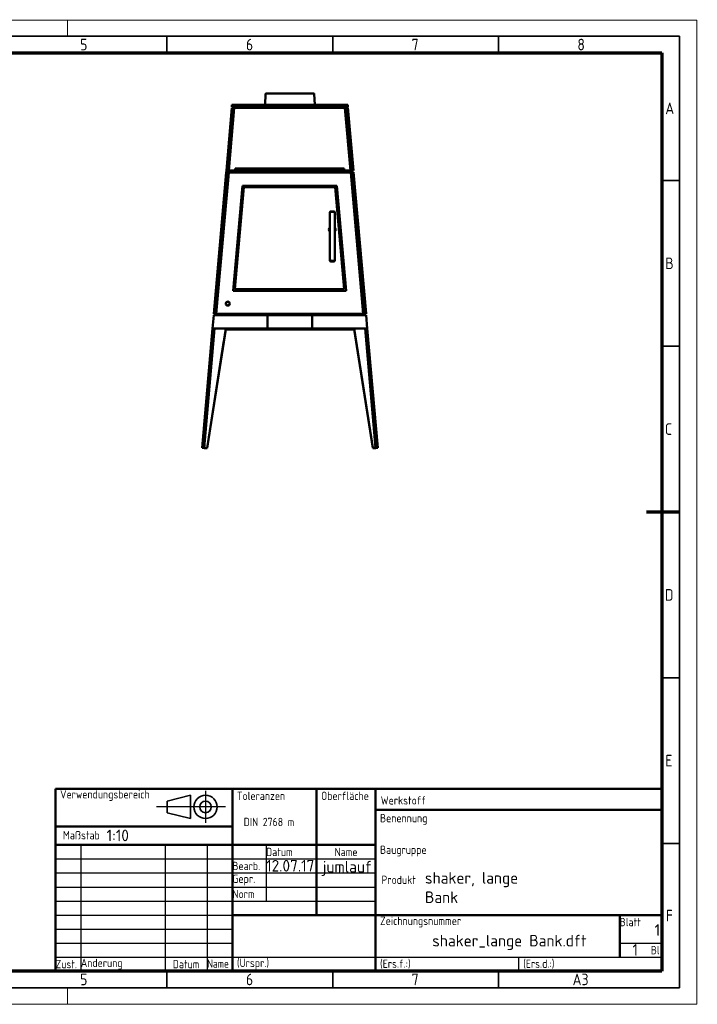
# Model space of a CAD drawing. Header units: millimetres. Extents: x 0 to 420, y 0 to 297.
# Tile 2 of 2: x 216 to 420, y 0 to 297. Entities that reach past the tile are written whole.
import ezdxf
from ezdxf.entities.mleader import LeaderData, LeaderLine
from ezdxf.lldxf.tags import DXFTag
from ezdxf.math import Vec2, Vec3

# ---------------------------------------------------------------- set-up
doc = ezdxf.new("R2010")
doc.units = ezdxf.units.MM
for name, color, linetype in [('01-GUßSTUTZEN', 7, 'Continuous'), ('BOGENLEISTE', 7, 'Continuous'), ('Default', 7, 'Continuous'), ('DIN-Vorlage', 7, 'Continuous'), ('FUß_1', 7, 'Continuous'), ('FUß_2', 7, 'Continuous'), ('FUß_7', 7, 'Continuous'), ('SEITENLEISTE_LAN', 7, 'Continuous'), ('SHAKE_STH_KP_030', 7, 'Continuous'), ('SHAKE_STH_KP_031', 7, 'Continuous'), ('SHAKE_STH_LS_010', 7, 'Continuous'), ('SHAKE_STH_TR_010', 7, 'Continuous'), ('SHAKE_STH_TR_020', 7, 'Continuous'), ('SHAKE_STH_VK_010', 7, 'Continuous'), ('SHAKE_STH_VK_011', 7, 'Continuous'), ('STABILISIERUNGSL', 7, 'Continuous'), ('STIRNLEISTE_1', 7, 'Continuous'), ('STIRNLEISTE_2', 7, 'Continuous')]:
    doc.layers.add(name, color=color, linetype=linetype)
doc.styles.add('SEACAD_Solid_Edge_ISO', font='seiso.ttf', dxfattribs={"width": 0.9})
tags = doc.linetypes.add('CENTER2', pattern=[28.575, 19.05, -3.175, 3.175, -3.175]).pattern_tags.tags
tags[10:11] = [DXFTag(74, 4), DXFTag(75, 0), DXFTag(340, '0'), DXFTag(46, 0.0), DXFTag(50, 0.0), DXFTag(44, 0.0), DXFTag(45, 0.0)]
tags[8:9] = [DXFTag(74, 4), DXFTag(75, 0), DXFTag(340, '0'), DXFTag(46, 0.0), DXFTag(50, 0.0), DXFTag(44, 0.0), DXFTag(45, 0.0)]
tags[6:7] = [DXFTag(74, 4), DXFTag(75, 0), DXFTag(340, '0'), DXFTag(46, 0.0), DXFTag(50, 0.0), DXFTag(44, 0.0), DXFTag(45, 0.0)]
tags[4:5] = [DXFTag(74, 4), DXFTag(75, 0), DXFTag(340, '0'), DXFTag(46, 0.0), DXFTag(50, 0.0), DXFTag(44, 0.0), DXFTag(45, 0.0)]

# ---------------------------------------------------------------- blocks, each defined once
blk = doc.blocks.new('SE2')
at = {"layer": '01-GUßSTUTZEN', "color": 7, "linetype": 'Continuous', "lineweight": 50}
for p, q in [((289.76, 274.63), (289.61, 271.28)), ((289.86, 274.73), (304.32, 274.73)), ((304.57, 271.28), (304.42, 274.63)), ((289.59, 270.68), (289.58, 270.44)), ((304.6, 270.44), (304.59, 270.68))]:
    blk.add_line(p, q, dxfattribs=at)
for centre, start, end in [((289.86, 274.63), 90, 177.4984), ((304.32, 274.63), 2.5016, 90)]:
    blk.add_arc(centre, 0.1, start, end, dxfattribs=at)
at = {"layer": 'BOGENLEISTE', "color": 7, "linetype": 'Continuous', "lineweight": 50}
for p, q in [((274.09, 207.86), (273.75, 203.88)), ((290.31, 207.86), (274.09, 207.86)), ((290.31, 203.88), (290.31, 207.86)), ((320.07, 207.86), (303.85, 207.86)), ((303.85, 207.86), (303.85, 203.88)), ((320.42, 203.88), (320.07, 207.86)), ((290.31, 203.88), (273.75, 203.88)), ((273.75, 203.88), (274.34, 203.83)), ((290.31, 203.83), (274.34, 203.83)), ((290.31, 203.83), (290.31, 203.88)), ((320.42, 203.88), (303.85, 203.88)), ((303.85, 203.88), (303.85, 203.83)), ((319.82, 203.83), (303.85, 203.83)), ((319.82, 203.83), (320.42, 203.88))]:
    blk.add_line(p, q, dxfattribs=at)
at = {"layer": 'FUß_1', "color": 7, "linetype": 'Continuous', "lineweight": 50}
for p, q in [((273.75, 203.88), (270.6, 167.87)), ((271.19, 167.81), (274.34, 203.83)), ((319.82, 203.83), (322.97, 167.81)), ((323.57, 167.87), (320.42, 203.88)), ((270.6, 167.87), (271.19, 167.81)), ((322.97, 167.81), (323.57, 167.87))]:
    blk.add_line(p, q, dxfattribs=at)
at = {"layer": 'FUß_2', "color": 7, "linetype": 'Continuous', "lineweight": 50}
for p, q in [((322.07, 167.76), (316.46, 203.56)), ((272.09, 167.76), (277.18, 200.21)), ((271.19, 167.76), (271.19, 167.81)), ((271.2, 167.81), (271.19, 167.76)), ((271.19, 167.76), (272.09, 167.76)), ((322.97, 167.76), (322.07, 167.76)), ((322.96, 167.86), (322.97, 167.76)), ((322.97, 167.81), (322.97, 167.76))]:
    blk.add_line(p, q, dxfattribs=at)
at = {"layer": 'FUß_7', "color": 7, "linetype": 'Continuous', "lineweight": 50}
for p, q in [((271.2, 167.86), (274.34, 203.83)), ((277.74, 203.83), (272.1, 167.86)), ((277.71, 203.57), (272.1, 167.81)), ((316.43, 203.83), (322.06, 167.91)), ((316.46, 203.57), (322.06, 167.86)), ((322.96, 167.91), (319.82, 203.83)), ((272.1, 167.86), (271.2, 167.86)), ((271.2, 167.81), (271.2, 167.86)), ((272.1, 167.81), (271.2, 167.81)), ((272.1, 167.81), (272.1, 167.86)), ((322.06, 167.91), (322.96, 167.91)), ((322.06, 167.91), (322.06, 167.86)), ((322.06, 167.86), (322.96, 167.86)), ((322.96, 167.91), (322.96, 167.86))]:
    blk.add_line(p, q, dxfattribs=at)
at = {"layer": 'SEITENLEISTE_LAN', "color": 7, "linetype": 'Continuous', "lineweight": 50}
for p, q in [((274.09, 207.86), (273.75, 203.88)), ((320.42, 203.88), (320.07, 207.86)), ((273.75, 203.88), (274.34, 203.83)), ((319.82, 203.83), (320.42, 203.88))]:
    blk.add_line(p, q, dxfattribs=at)
at = {"layer": 'SHAKE_STH_KP_030', "color": 7, "linetype": 'Continuous', "lineweight": 50}
for p, q in [((278.36, 249.76), (278.53, 249.75)), ((278.36, 249.73), (278.53, 249.72)), ((278.46, 250.86), (278.51, 251.46)), ((278.58, 252.25), (278.71, 252.24)), ((278.86, 250.87), (278.91, 251.46)), ((280.5, 251.46), (280.45, 250.87)), ((280.5, 251.46), (280.45, 250.87)), ((280.57, 252.07), (280.46, 250.87)), ((313.5, 252.07), (280.57, 252.07)), ((313.61, 250.88), (313.5, 252.07)), ((315.26, 251.46), (315.31, 250.88)), ((315.32, 250.88), (315.27, 251.46)), ((315.32, 252.18), (315.6, 252.2)), ((315.53, 249.69), (315.82, 249.71)), ((315.54, 249.62), (315.82, 249.65)), ((315.82, 249.71), (315.71, 250.96)), ((315.82, 249.65), (315.82, 249.71)), ((284.09, 215.71), (283.1, 215.22)), ((312.06, 215.22), (311.24, 215.71))]:
    blk.add_line(p, q, dxfattribs=at)
at = {"layer": 'SHAKE_STH_KP_031', "color": 7, "linetype": 'Continuous', "lineweight": 50}
for p, q in [((284.08, 246.44), (283.56, 246.84)), ((283.56, 246.84), (284.08, 246.44)), ((309.5, 246.44), (310.1, 246.84)), ((310.1, 246.84), (309.5, 246.44)), ((282, 237.8), (282.45, 237.77)), ((282.45, 237.73), (282, 237.77)), ((282.37, 236.87), (281.93, 236.91)), ((280.63, 217.03), (280.19, 217.07)), ((280.26, 217.96), (280.71, 217.92)), ((280.71, 217.88), (280.26, 217.92)), ((283.08, 215.22), (284.07, 215.71)), ((311.24, 215.71), (312.06, 215.22))]:
    blk.add_line(p, q, dxfattribs=at)
at = {"layer": 'SHAKE_STH_LS_010', "color": 7, "linetype": 'Continuous', "lineweight": 50}
for radius in [0.6, 0.55]:
    blk.add_circle((278.35, 211.36), radius, dxfattribs=at)
at = {"layer": 'SHAKE_STH_TR_010', "color": 7, "linetype": 'Continuous', "lineweight": 50}
for p, q in [((280.52, 215.76), (283.21, 246.44)), ((283.21, 246.44), (310.76, 246.44)), ((310.76, 246.44), (313.46, 215.76)), ((280.52, 215.76), (280.52, 215.75)), ((313.46, 215.76), (280.52, 215.76)), ((281.03, 215.71), (280.52, 215.75)), ((281.03, 215.71), (313.46, 215.71)), ((313.46, 215.76), (313.46, 215.71))]:
    blk.add_line(p, q, dxfattribs=at)
at = {"layer": 'SHAKE_STH_TR_020', "color": 7, "linetype": 'Continuous', "lineweight": 50}
for p, q in [((309.23, 239.1), (309.13, 239)), ((309.13, 238.99), (309.13, 224.25)), ((310.62, 239), (310.52, 239.1)), ((310.63, 224.25), (310.63, 238.99)), ((308.88, 233.7), (308.88, 233.69)), ((309.13, 234.11), (309.13, 233.71)), ((310.88, 233.69), (310.88, 233.69)), ((309.13, 224.24), (309.23, 224.15)), ((310.53, 224.15), (310.63, 224.24))]:
    blk.add_line(p, q, dxfattribs=at)
for centre, major_axis, ratio, start_param, end_param in [((309.88, 238.99), (-0.75, 0), 0.089183, 3.141563, 6.283185), ((309.88, 239.09), (0.65, 0), 0.089183, 0.089659, 3.051933), ((309.88, 233.69), (-1, 0), 0.996015, 5.560573, 6.283185), ((309.88, 233.69), (-1, 0), 0.996015, 0, 0.723271), ((309.88, 233.69), (1, 0), 0.996015, 3.141593, 3.864865), ((309.88, 233.71), (0.85, 0), 0.996015, 2.651633, 3.632211), ((309.88, 233.69), (-1, 0), 0.996015, 2.419395, 3.864449), ((309.88, 233.71), (0.85, 0), 0.996015, 0, 0.489955), ((309.88, 233.71), (0.85, 0), 0.996015, 5.793889, 6.283185), ((309.88, 233.69), (1, 0), 0.996015, 5.56099, 6.283185), ((309.88, 233.69), (1, 0), 0.996015, 0, 0.000329), ((309.88, 224.25), (0.75, 0), 0.089183, 0, 3.231252), ((309.88, 224.25), (0.75, 0), 0.089183, 6.193526, 6.283185)]:
    blk.add_ellipse(centre, major_axis=major_axis, ratio=ratio, start_param=start_param, end_param=end_param, dxfattribs=at)
blk.add_ellipse((309.88, 224.15), major_axis=(-0.65, 0), ratio=0.089183, dxfattribs=at)
at = {"layer": 'SHAKE_STH_VK_010', "color": 7, "linetype": 'Continuous', "lineweight": 50}
for p, q in [((279.58, 270.44), (277.91, 251.51)), ((280.18, 270.39), (278.51, 251.46)), ((280.18, 270.39), (279.58, 270.44)), ((314, 270.42), (314.6, 270.47)), ((314, 270.42), (315.66, 251.49)), ((314, 270.35), (314, 270.42)), ((315.58, 252.2), (314, 270.35)), ((314.6, 270.47), (316.26, 251.55)), ((277.86, 250.92), (274.09, 208.28)), ((278.46, 250.86), (274.69, 208.23)), ((274.89, 208.24), (278.63, 250.87)), ((277.86, 250.92), (277.91, 251.51)), ((278.46, 250.86), (277.86, 250.92)), ((277.91, 251.51), (278.51, 251.45)), ((277.91, 251.51), (278.51, 251.46)), ((277.91, 251.51), (277.91, 251.51)), ((278.51, 251.46), (278.51, 251.46)), ((278.63, 250.87), (315.43, 250.88)), ((315.43, 250.88), (319.18, 208.25)), ((315.66, 251.49), (316.26, 251.55)), ((315.67, 251.42), (316.25, 251.47)), ((316.31, 251.01), (315.71, 250.96)), ((315.71, 250.96), (315.71, 250.96)), ((315.71, 250.96), (319.46, 208.33)), ((315.96, 248.06), (315.82, 249.65)), ((316.26, 251.55), (316.25, 251.47)), ((320.06, 208.38), (316.31, 251.01)), ((280.02, 215.22), (282.8, 246.89)), ((282.8, 246.84), (280.02, 215.22)), ((282.8, 246.84), (282.8, 246.89)), ((282.8, 246.89), (311.26, 246.89)), ((311.26, 246.84), (282.8, 246.84)), ((311.26, 246.89), (314.05, 215.22)), ((311.26, 246.84), (311.26, 246.89)), ((314.04, 215.22), (311.26, 246.84)), ((315.68, 248.04), (315.97, 248.07)), ((318.94, 214.2), (315.97, 248.07)), ((314.05, 215.22), (280.02, 215.22)), ((318.66, 214.18), (318.94, 214.2)), ((318.66, 214.1), (318.94, 214.13)), ((318.94, 214.13), (318.94, 214.2)), ((319.46, 208.24), (318.94, 214.13)), ((274.69, 208.23), (274.09, 208.28)), ((274.09, 208.28), (274.09, 208.24)), ((274.69, 208.19), (274.09, 208.24)), ((274.69, 208.23), (274.69, 208.19)), ((319.18, 208.25), (274.89, 208.24)), ((274.89, 208.24), (274.89, 208.19)), ((274.89, 208.19), (319.18, 208.2)), ((319.18, 208.25), (319.18, 208.2)), ((320.06, 208.38), (319.46, 208.33)), ((319.46, 208.33), (319.46, 208.24)), ((320.05, 208.3), (319.46, 208.24)), ((320.05, 208.3), (320.06, 208.38))]:
    blk.add_line(p, q, dxfattribs=at)
at = {"layer": 'SHAKE_STH_VK_011', "color": 7, "linetype": 'Continuous', "lineweight": 50}
for p, q in [((278.65, 251.51), (280.31, 270.44)), ((280.31, 270.44), (278.78, 253.02)), ((314.59, 271.28), (279.59, 271.28)), ((279.59, 271.28), (279.59, 270.68)), ((279.59, 270.68), (314.59, 270.68)), ((280.31, 270.44), (280.31, 270.44)), ((280.31, 270.43), (280.31, 270.44)), ((280.31, 270.44), (313.71, 270.44)), ((313.71, 270.44), (304.6, 270.44)), ((313.71, 270.44), (313.71, 270.44)), ((313.71, 270.44), (313.71, 270.44)), ((313.71, 270.44), (315.37, 251.52)), ((314.59, 271.28), (314.59, 270.68)), ((278.53, 249.72), (276.77, 229.68)), ((315.37, 251.52), (278.65, 251.51)), ((278.65, 251.51), (278.65, 251.46)), ((278.65, 251.46), (280.51, 251.46)), ((280.45, 250.88), (278.86, 250.87)), ((280.5, 251.45), (278.91, 251.45)), ((315.26, 251.46), (313.55, 251.46)), ((313.55, 251.46), (315.37, 251.46)), ((315.31, 250.88), (313.61, 250.88)), ((315.37, 251.52), (315.37, 251.46)), ((274.89, 208.18), (274.89, 208.19)), ((274.89, 208.18), (274.89, 208.19)), ((319.18, 208.19), (274.89, 208.18)), ((319.18, 208.24), (319.18, 208.24)), ((319.18, 208.19), (319.18, 208.24)), ((319.18, 208.2), (319.18, 208.19))]:
    blk.add_line(p, q, dxfattribs=at)
at = {"layer": 'STABILISIERUNGSL', "color": 7, "linetype": 'Continuous', "lineweight": 50}
for p, q in [((277.74, 203.83), (277.71, 203.63)), ((277.71, 203.63), (316.48, 203.63)), ((277.71, 203.63), (277.71, 203.57)), ((277.71, 203.57), (316.48, 203.57)), ((316.46, 203.56), (277.71, 203.56)), ((316.48, 203.63), (316.45, 203.83)), ((316.48, 203.63), (316.48, 203.57))]:
    blk.add_line(p, q, dxfattribs=at)
at = {"layer": 'STIRNLEISTE_1', "color": 7, "linetype": 'Continuous', "lineweight": 50}
for p, q in [((273.74, 203.88), (274.09, 207.86)), ((274.09, 207.86), (274.09, 207.86)), ((274.09, 207.86), (274.09, 207.81)), ((273.74, 203.83), (273.74, 203.88))]:
    blk.add_line(p, q, dxfattribs=at)
at = {"layer": 'STIRNLEISTE_2', "color": 7, "linetype": 'Continuous', "lineweight": 50}
for p, q in [((290.31, 207.86), (303.85, 207.86)), ((290.31, 207.86), (290.31, 203.88)), ((303.85, 203.88), (303.85, 207.86)), ((290.31, 203.88), (303.85, 203.88)), ((290.31, 203.88), (290.31, 203.83)), ((290.31, 203.83), (303.85, 203.83)), ((303.85, 203.83), (303.85, 203.88))]:
    blk.add_line(p, q, dxfattribs=at)
blk = doc.blocks.new('A3_quer')
at = {"layer": 'DIN-Vorlage', "color": 7, "linetype": 'Continuous', "lineweight": 18}
for p, q in [((230, 297), (230, 292)), ((0, 296.82), (419.82, 296.82)), ((419.82, 296.82), (419.82, 0)), ((420, 148.5), (419.82, 148.5)), ((230, 0), (230, 5)), ((419.82, 0), (0, 0))]:
    blk.add_line(p, q, dxfattribs=at)
at = {"layer": 'DIN-Vorlage', "color": 7, "linetype": 'Continuous', "lineweight": 35}
for p, q in [((15, 292), (414.64, 292)), ((260, 292), (260, 287)), ((310, 292), (310, 287)), ((360, 292), (360, 287)), ((414.64, 292), (414.64, 5)), ((414.64, 248.5), (409.28, 248.5)), ((414.64, 198.5), (409.28, 198.5)), ((414.64, 148.5), (409.28, 148.5)), ((414.64, 98.5), (409.28, 98.5)), ((414.64, 48.5), (409.28, 48.5)), ((260, 5), (260, 10)), ((310, 5), (310, 10)), ((360, 5), (360, 10)), ((414.64, 5), (15, 5))]:
    blk.add_line(p, q, dxfattribs=at)
at = {"layer": 'DIN-Vorlage', "color": 7, "linetype": 'Continuous', "lineweight": 70}
for p, q in [((20, 287), (409.28, 287)), ((409.28, 287), (409.28, 10)), ((414.64, 148.5), (404.64, 148.5)), ((409.28, 10), (20, 10))]:
    blk.add_line(p, q, dxfattribs=at)
at = {"layer": 'DIN-Vorlage', "char_height": 3.5, "attachment_point": 4, "style": 'SEACAD_Solid_Edge_ISO'}
for s, insert, width in [('{\\fSolid Edge ISO|b0||i0||c0|p34;\\C7;\\H3.5;\\W0.9;5}', (233.82, 289.5), 1.9698), ('{\\fSolid Edge ISO|b0||i0||c0|p34;\\C7;\\H3.5;\\W0.9;6}', (283.82, 289.5), 2.0593), ('{\\fSolid Edge ISO|b0||i0||c0|p34;\\C7;\\H3.5;\\W0.9;7}', (333.82, 289.5), 2.2384), ('{\\fSolid Edge ISO|b0||i0||c0|p34;\\C7;\\H3.5;\\W0.9;8}', (383.82, 289.5), 2.2384), ('{\\fSolid Edge ISO|b0||i0||c0|p34;\\C7;\\H3.5;\\W0.9;A}', (410.33, 270.25), 1.9698), ('{\\fSolid Edge ISO|b0||i0||c0|p34;\\C7;\\H3.5;\\W0.9;B}', (410.33, 223.5), 1.9698), ('{\\fSolid Edge ISO|b0||i0||c0|p34;\\C7;\\H3.5;\\W0.9;C}', (410.22, 173.5), 1.8802), ('{\\fSolid Edge ISO|b0||i0||c0|p34;\\C7;\\H3.5;\\W0.9;D}', (410.22, 123.5), 2.0593), ('{\\fSolid Edge ISO|b0||i0||c0|p34;\\C7;\\H3.5;\\W0.9;E}', (410.33, 73.5), 1.8802), ('{\\fSolid Edge ISO|b0||i0||c0|p34;\\C7;\\H3.5;\\W0.9;F}', (410.49, 26.75), 1.8802), ('{\\fSolid Edge ISO|b0||i0||c0|p34;\\C7;\\H3.5;\\W0.9;5}', (233.82, 7.5), 1.9698), ('{\\fSolid Edge ISO|b0||i0||c0|p34;\\C7;\\H3.5;\\W0.9;6}', (283.82, 7.5), 2.0593), ('{\\fSolid Edge ISO|b0||i0||c0|p34;\\C7;\\H3.5;\\W0.9;7}', (333.82, 7.5), 2.2384), ('{\\fSolid Edge ISO|b0||i0||c0|p34;\\C7;\\H3.5;\\W0.9;A3}', (382.37, 7.5), 3.7605)]:
    blk.add_mtext(s, dxfattribs=dict(at, insert=insert, width=width))
blk = doc.blocks.new('_DOT')
at = {"color": 0}
blk.add_line((0, 0), (-1, 0), dxfattribs=at)
at = {"color": 0, "const_width": 0.333}
blk.add_lwpolyline([(-0.1665, 0, 1), (0.1665, 0, 1)], format="xyb", close=True, dxfattribs=at)
blk = doc.blocks.new('Projektionsmethode_1')
at = {"layer": 'DIN-Vorlage', "color": 7, "linetype": 'Continuous', "lineweight": 35}
for p, q in [((-11.55, 1.75), (-4.55, 3.5)), ((-4.55, 3.5), (-4.55, -3.5)), ((-11.55, -1.75), (-11.55, 1.75)), ((-11.55, -1.75), (-4.55, -3.5))]:
    blk.add_line(p, q, dxfattribs=at)
at = {"layer": 'DIN-Vorlage', "color": 7, "linetype": 'CENTER2', "lineweight": 25}
for p, q in [((0, 4.83), (0, -4.83)), ((6, 0), (-14.78, 0))]:
    blk.add_line(p, q, dxfattribs=at)
at = {"layer": 'DIN-Vorlage', "color": 7, "linetype": 'Continuous', "lineweight": 35}
for radius in [3.5, 1.75]:
    blk.add_circle((0, 0), radius, dxfattribs=at)
blk = doc.blocks.new('Grundschriftfeld')
at = {"layer": 'Default', "color": 7, "linetype": 'Continuous', "lineweight": 50}
for p, q in [((-182.88, 54.99), (0, 54.99)), ((-182.88, 54.99), (-182.88, 0)), ((-129.54, 54.99), (-129.54, 0)), ((-104.14, 54.99), (-104.14, 16.92)), ((-86.36, 54.99), (-86.36, 0)), ((0, 54.99), (0, 0)), ((-86.36, 48.65), (0, 48.65)), ((-134.97, 43.61), (-182.88, 43.61)), ((-134.97, 43.61), (-129.54, 43.61)), ((-182.88, 38.07), (-86.36, 38.07)), ((-129.54, 16.92), (0, 16.92)), ((-12.7, 16.92), (-12.7, 4.23)), ((-182.88, 0), (0, 0))]:
    blk.add_line(p, q, dxfattribs=at)
at = {"layer": 'Default', "color": 7, "linetype": 'Continuous', "lineweight": 25}
for p, q in [((-175.26, 38.07), (-175.26, 0)), ((-149.86, 38.07), (-149.86, 0)), ((-137.16, 38.07), (-137.16, 0)), ((-119.38, 38.07), (-119.38, 21.15)), ((-182.88, 33.84), (-86.36, 33.84)), ((-182.88, 29.61), (-86.36, 29.61)), ((-182.88, 25.38), (-86.36, 25.38)), ((-182.88, 21.15), (-86.36, 21.15)), ((-182.88, 16.92), (-129.54, 16.92)), ((-182.88, 12.69), (-129.54, 12.69)), ((-182.88, 8.46), (-129.54, 8.46)), ((-12.7, 8.46), (0, 8.46)), ((-182.88, 4.23), (0, 4.23)), ((-43.18, 4.23), (-43.18, 0))]:
    blk.add_line(p, q, dxfattribs=at)
at = {"layer": 'Default', "color": 7}
blk.add_blockref('Projektionsmethode_1', (-137.65, 49.54), dxfattribs=at)
at = {"layer": 'Default', "char_height": 2.5, "style": 'SEACAD_Solid_Edge_ISO'}
for s, insert, width, attachment_point in [('{\\fSolid Edge ISO|b0||i0||c0|p34;\\C7;\\H2.5;\\W0.9; Verwendungsbereich}', (-182.88, 52.97), 33.7035, 4), ('{\\fSolid Edge ISO|b0||i0||c0|p34;\\C7;\\H2.5;\\W0.9; Toleranzen}', (-129.54, 52.88), 20.5281, 4), ('{\\fSolid Edge ISO|b0||i0||c0|p34;\\C7;\\H2.5;\\W0.9; Oberfläche}', (-104.14, 52.88), 20.5281, 4), ('{\\fSolid Edge ISO|b0||i0||c0|p34;\\C7;\\H2.5;\\W0.9;Werkstoff}', (-84.79, 51.51), 20.5281, 4), ('{\\fSolid Edge ISO|b0||i0||c0|p34;\\C7;\\H2.5;\\W0.9; DIN 2768 m}', (-127.51, 45), 33.7035, 4), ('{\\fSolid Edge ISO|b0||i0||c0|p34;\\C7;\\H2.5;\\W0.9; Benennung}', (-86.36, 45.78), 20.5281, 4), ('{\\fSolid Edge ISO|b0||i0||c0|p34;\\C7;\\H2.5;\\W0.9; Maßstab }', (-182.03, 41.01), 33.7035, 4), ('{\\fSolid Edge ISO|b0||i0||c0|p34;\\C7;\\H2.5;\\W0.9;Datum}', (-119.38, 35.95), 15.24, 4), ('{\\fSolid Edge ISO|b0||i0||c0|p34;\\C7;\\H2.5;\\W0.9;Name}', (-95.25, 35.95), 17.78, 5), ('{\\fSolid Edge ISO|b0||i0||c0|p34;\\C7;\\H2.5;\\W0.9; Baugruppe}', (-86.36, 36.24), 20.5281, 4), ('{\\fSolid Edge ISO|b0||i0||c0|p34;\\C7;\\H2.5;\\W0.9;Bearb.}', (-129.54, 31.73), 10.16, 4), ('{\\fSolid Edge ISO|b0||i0||c0|p34;\\C7;\\H2.5;\\W0.9;Gepr.}', (-129.54, 27.5), 10.16, 4), ('{\\fSolid Edge ISO|b0||i0||c0|p34;\\C7;\\H2.5;\\W0.9; Produkt}', (-85.93, 27.56), 20.5281, 4), ('{\\fSolid Edge ISO|b0||i0||c0|p34;\\C7;\\H2.5;\\W0.9;Norm}', (-129.54, 23.27), 10.16, 4), ('{\\fSolid Edge ISO|b0||i0||c0|p34;\\C7;\\H2.5;\\W0.9; Zeichnungsnummer}', (-86.36, 14.8), 30.9845, 4), ('{\\fSolid Edge ISO|b0||i0||c0|p34;\\C7;\\H2.5;\\W0.9;Blatt}', (-12.7, 14.8), 12.7, 4), ('{\\fSolid Edge ISO|b0||i0||c0|p34;\\C7;\\H2.5;\\W0.9;Bl.}', (0, 6.34), 12.7, 6), ('{\\fSolid Edge ISO|b0||i0||c0|p34;\\C7;\\H2.5;\\W0.9;Zust.}', (-182.88, 2.12), 7.8698, 4), ('{\\fSolid Edge ISO|b0||i0||c0|p34;\\C7;\\H2.5;\\W0.9;Änderung}', (-175.26, 2.12), 25.4, 4), ('{\\fSolid Edge ISO|b0||i0||c0|p34;\\C7;\\H2.5;\\W0.9;Datum}', (-143.51, 2.12), 12.7, 5), ('{\\fSolid Edge ISO|b0||i0||c0|p34;\\C7;\\H2.5;\\W0.85;Name}', (-137.16, 2.27), 8.2975, 4), ('{\\fSolid Edge ISO|b0||i0||c0|p34;\\C7;\\H2.5;\\W0.9; (Urspr.)}', (-129.54, 2.12), 20.5281, 4), ('{\\fSolid Edge ISO|b0||i0||c0|p34;\\C7;\\H2.5;\\W0.9; (Ers.f.:)}', (-86.36, 2.12), 20.5281, 4), ('{\\fSolid Edge ISO|b0||i0||c0|p34;\\C7;\\H2.5;\\W0.9; (Ers.d.:)}', (-43.18, 2.12), 20.5281, 4)]:
    blk.add_mtext(s, dxfattribs=dict(at, insert=insert, width=width, attachment_point=attachment_point))
at = {"layer": 'Default', "color": 7, "linetype": 'Continuous', "lineweight": 25}
ml = blk.add_multileader_mtext('Standard', dxfattribs=at)
ml.set_content('{\\pxsm0.9;\\fSolid Edge ISO|b0||i0||c0|p34;\\W1.;12.07.17\\P}', color=256)
ml.set_leader_properties()
ml.set_arrow_properties(name='DOT')
ml.build(insert=Vec2(0, 0))
ml.multileader.update_dxf_attribs({"leader_type": 0, "dogleg_length": 5.25, "arrow_head_size": 3.5})
ctx = ml.context
ctx.base_point, ctx.char_height, ctx.arrow_head_size, ctx.landing_gap_size = Vec3(-121.37, 31.77), 3.5, 3.5, 1.23
ctx.mtext.insert = Vec3(-119.37, 33.54)
ml = blk.add_multileader_mtext('Standard', dxfattribs=at)
ml.set_content('{\\pxsm0.9;\\fSolid Edge ISO|b0||i0||c0|p34;\\W1.;jumlauf\\P}', color=256)
ml.set_leader_properties()
ml.set_arrow_properties(name='DOT')
ml.build(insert=Vec2(0, 0))
ml.multileader.update_dxf_attribs({"leader_type": 0, "dogleg_length": 5.25, "arrow_head_size": 3.5})
ctx = ml.context
ctx.base_point, ctx.char_height, ctx.arrow_head_size, ctx.landing_gap_size = Vec3(-104.25, 31.04), 3.5, 3.5, 1.23
ctx.mtext.insert = Vec3(-102.25, 33.26)
ml = blk.add_multileader_mtext('Standard', dxfattribs=at)
ml.set_content('{\\pxsm0.9;\\fSolid Edge ISO|b0||i0||c0|p34;\\W1.;1\\P}', color=256)
ml.set_leader_properties()
ml.set_arrow_properties(name='DOT')
ml.build(insert=Vec2(0, 0))
ml.multileader.update_dxf_attribs({"leader_type": 0, "dogleg_length": 5.25, "arrow_head_size": 3.5})
ctx = ml.context
ctx.base_point, ctx.char_height, ctx.arrow_head_size, ctx.landing_gap_size = Vec3(-3.48, 12.41), 3.5, 3.5, 1.23
ctx.text_align_type = 2
ctx.mtext.insert, ctx.mtext.alignment = Vec3(-0.47, 14.16), 3
ml = blk.add_multileader_mtext('Standard', dxfattribs=at)
ml.set_content('{\\pxsm0.9;\\fSolid Edge ISO|b0||i0||c0|p34;\\W1.;shaker_lange Bank.dft\\P}', color=256)
ml.set_leader_properties()
ml.set_arrow_properties(name='DOT')
ml.build(insert=Vec2(0, 0))
ml.multileader.update_dxf_attribs({"leader_type": 0, "dogleg_length": 5.25, "arrow_head_size": 3.5})
ctx = ml.context
ctx.base_point, ctx.char_height, ctx.arrow_head_size, ctx.landing_gap_size = Vec3(-66.98, 8.74), 3.5, 3.5, 1.23
ctx.text_align_type = 1
ctx.mtext.insert, ctx.mtext.alignment = Vec3(-45.96, 10.95), 2
ml = blk.add_multileader_mtext('Standard', dxfattribs=at)
ml.set_content('{\\pxsm0.9;\\fSolid Edge ISO|b0||i0||c0|p34;\\W1.;1\\P}', color=256)
ml.set_leader_properties()
ml.set_arrow_properties(name='DOT')
ml.build(insert=Vec2(0, 0))
ml.multileader.update_dxf_attribs({"leader_type": 0, "dogleg_length": 5.25, "arrow_head_size": 3.5})
ctx = ml.context
ctx.base_point, ctx.char_height, ctx.arrow_head_size, ctx.landing_gap_size = Vec3(-10.84, 6.41), 3.5, 3.5, 1.23
ctx.mtext.insert = Vec3(-8.84, 8.17)

msp = doc.modelspace()

# ---------------------------------------------------------------- block references
at = {"layer": 'Default'}
msp.add_blockref('SE2', (0, 0), dxfattribs=at)
at = {"layer": 'DIN-Vorlage', "color": 7}
for name, p in [('A3_quer', (0, 0)), ('Grundschriftfeld', (409.28, 10))]:
    msp.add_blockref(name, p, dxfattribs=at)

# ---------------------------------------------------------------- texts
at = {"layer": 'Default', "char_height": 3.5, "attachment_point": 1}
for s, insert, width in [('{\\fSolid Edge ISO|b0||i0||c0|p34;\\C7;\\H3.5;\\W1.;1:10}', (241.8, 52.69), 6.0375), ('{\\fSolid Edge ISO|b0||i0||c0|p34;\\C7;\\H3.5;\\W1.;shaker, lange Bank}', (337.83, 39.89), 35)]:
    msp.add_mtext(s, dxfattribs=dict(at, insert=insert, width=width))

doc.saveas('drawing.dxf')
